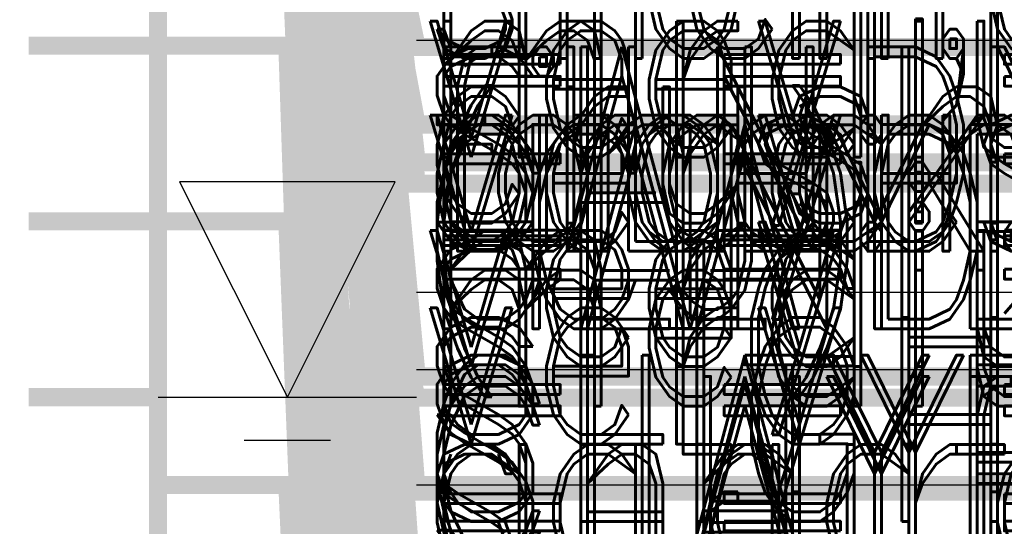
# Model space of a CAD drawing. Extents: x -2 to 113, y -136 to 16.
# Tile 213 of 256: x 12.23 to 17.83, y -39.37 to -36.49. Entities that reach past the tile are written whole.
import ezdxf
from ezdxf.enums import TextEntityAlignment as Align

# ---------------------------------------------------------------- set-up
doc = ezdxf.new("R2010")
doc.units = 0
doc.header["$MEASUREMENT"] = 0
doc.linetypes.add('SOLID', pattern=[0])
doc.layers.get('0').update_dxf_attribs({"linetype": 'SOLID'})
for name, color, linetype in [('1', 7, 'SOLID'), ('10', 7, 'SOLID'), ('11', 7, 'SOLID'), ('12', 7, 'SOLID'), ('13', 7, 'SOLID'), ('14', 7, 'SOLID'), ('15', 7, 'SOLID'), ('16', 7, 'SOLID'), ('17', 7, 'SOLID'), ('18', 7, 'SOLID'), ('19', 7, 'SOLID'), ('2', 7, 'SOLID'), ('20', 7, 'SOLID'), ('21', 7, 'SOLID'), ('22', 7, 'SOLID'), ('23', 7, 'SOLID'), ('24', 7, 'SOLID'), ('25', 7, 'SOLID'), ('26', 7, 'SOLID'), ('27', 7, 'SOLID'), ('28', 7, 'SOLID'), ('29', 7, 'SOLID'), ('3', 7, 'SOLID'), ('30', 7, 'SOLID'), ('31', 7, 'SOLID'), ('32', 7, 'SOLID'), ('33', 7, 'SOLID'), ('34', 7, 'SOLID'), ('35', 7, 'SOLID'), ('36', 7, 'SOLID'), ('37', 7, 'SOLID'), ('38', 7, 'SOLID'), ('39', 7, 'SOLID'), ('4', 7, 'SOLID'), ('40', 7, 'SOLID'), ('41', 7, 'SOLID'), ('42', 7, 'SOLID'), ('43', 7, 'SOLID'), ('44', 7, 'SOLID'), ('45', 7, 'SOLID'), ('46', 7, 'SOLID'), ('47', 7, 'SOLID'), ('48', 7, 'SOLID'), ('49', 7, 'SOLID'), ('5', 7, 'SOLID'), ('50', 7, 'SOLID'), ('51', 7, 'SOLID'), ('52', 7, 'SOLID'), ('53', 7, 'SOLID'), ('54', 7, 'SOLID'), ('55', 7, 'SOLID'), ('56', 7, 'SOLID'), ('57', 7, 'SOLID'), ('58', 7, 'SOLID'), ('59', 7, 'SOLID'), ('6', 7, 'SOLID'), ('60', 7, 'SOLID'), ('61', 7, 'SOLID'), ('62', 7, 'SOLID'), ('63', 7, 'SOLID'), ('64', 7, 'SOLID'), ('65', 7, 'SOLID'), ('66', 7, 'SOLID'), ('67', 7, 'SOLID'), ('68', 7, 'SOLID'), ('7', 7, 'SOLID'), ('8', 7, 'SOLID'), ('9', 7, 'SOLID')]:
    doc.layers.add(name, color=color, linetype=linetype)
doc.styles.add('ROMAND', font='romand', dxfattribs={"height": 1})

# ---------------------------------------------------------------- blocks, each defined once
blk = doc.blocks.new('DGRFC_WTLEV1')
at = {"color": 7, "linetype": 'SOLID'}
for points in [[(0, 0), (0.05, 0.1), (-0.05, 0.1), (0, 0)], [(-0.06, 0), (0.06, 0)], [(-0.02, -0.02), (0.02, -0.02)]]:
    blk.add_lwpolyline(points, dxfattribs=at)

msp = doc.modelspace()

# ---------------------------------------------------------------- linework, layer by layer
at = {"color": 7, "linetype": 'SOLID', "const_width": 0.1029}
for points in [[(13.0178, -13.1385), (13.0178, -125.6385)], [(13.0178, -36.6385), (12.2825, -36.6385)], [(13.0178, -37.6385), (12.2825, -37.6385)], [(13.0178, -38.6385), (12.2825, -38.6385)]]:
    msp.add_lwpolyline(points, dxfattribs=at)
at = {"layer": '1', "color": 7, "linetype": 'SOLID', "const_width": 0.1029}
for points in [[(13.0178, -13.1385), (13.0178, -125.6385)], [(13.0178, -30.6385), (13.7531, -30.6385), (14.4884, -38.5209), (48.3119, -38.5209), (49.0472, -30.6385), (49.7825, -30.6385)], [(13.0178, -33.1385), (13.7531, -33.1385), (14.4884, -46.5558), (48.3119, -46.5558), (49.0472, -33.1385), (49.7825, -33.1385)], [(13.0178, -36.6385), (12.2825, -36.6385)], [(13.0178, -37.6385), (12.2825, -37.6385)], [(13.0178, -38.6385), (12.2825, -38.6385)]]:
    msp.add_lwpolyline(points, dxfattribs=at)
at = {"layer": '10', "color": 7, "linetype": 'SOLID', "const_width": 0.1029}
for points in [[(13.0178, -13.1385), (13.0178, -125.6385)], [(13.0178, -33.1385), (13.7531, -33.1385), (14.4884, -37.3021), (48.3119, -37.3021), (49.0472, -33.1385), (49.7825, -33.1385)], [(13.0178, -36.6385), (12.2825, -36.6385)], [(13.0178, -37.6385), (12.2825, -37.6385)], [(13.0178, -38.6385), (12.2825, -38.6385)]]:
    msp.add_lwpolyline(points, dxfattribs=at)
at = {"layer": '11', "color": 7, "linetype": 'SOLID', "const_width": 0.1029}
for points in [[(13.0178, -13.1385), (13.0178, -125.6385)], [(13.0178, -36.6385), (12.2825, -36.6385)], [(13.0178, -37.6385), (12.2825, -37.6385)], [(13.0178, -38.6385), (12.2825, -38.6385)]]:
    msp.add_lwpolyline(points, dxfattribs=at)
at = {"layer": '12', "color": 7, "linetype": 'SOLID', "const_width": 0.1029}
for points in [[(13.0178, -13.1385), (13.0178, -125.6385)], [(13.0178, -31.6385), (13.7531, -31.6385), (14.4884, -42.1495), (48.3119, -42.1495), (49.0472, -31.6385), (49.7825, -31.6385)], [(13.0178, -36.6385), (12.2825, -36.6385)], [(13.0178, -37.6385), (12.2825, -37.6385)], [(13.0178, -38.6385), (12.2825, -38.6385)]]:
    msp.add_lwpolyline(points, dxfattribs=at)
at = {"layer": '13', "color": 7, "linetype": 'SOLID', "const_width": 0.1029}
for points in [[(13.0178, -13.1385), (13.0178, -125.6385)], [(13.0178, -36.6385), (12.2825, -36.6385)], [(13.0178, -37.6385), (12.2825, -37.6385)], [(13.0178, -38.6385), (12.2825, -38.6385)]]:
    msp.add_lwpolyline(points, dxfattribs=at)
at = {"layer": '14', "color": 7, "linetype": 'SOLID', "const_width": 0.1029}
for points in [[(13.0178, -13.1385), (13.0178, -125.6385)], [(13.0178, -29.6385), (13.7531, -29.6385), (14.4884, -39.1771), (48.3119, -39.1771), (49.0472, -29.6385), (49.7825, -29.6385)], [(13.0178, -36.6385), (12.2825, -36.6385)], [(13.0178, -37.6385), (12.2825, -37.6385)], [(13.0178, -38.6385), (12.2825, -38.6385)]]:
    msp.add_lwpolyline(points, dxfattribs=at)
at = {"layer": '15', "color": 7, "linetype": 'SOLID', "const_width": 0.1029}
for points in [[(13.0178, -13.1385), (13.0178, -125.6385)], [(13.0178, -36.6385), (12.2825, -36.6385)], [(13.0178, -37.6385), (12.2825, -37.6385)], [(13.0178, -38.6385), (12.2825, -38.6385)]]:
    msp.add_lwpolyline(points, dxfattribs=at)
at = {"layer": '16', "color": 7, "linetype": 'SOLID', "const_width": 0.1029}
for points in [[(13.0178, -13.1385), (13.0178, -125.6385)], [(13.0178, -29.6385), (13.7531, -29.6385), (14.4884, -40.0595), (48.3119, -40.0595), (49.0472, -29.6385), (49.7825, -29.6385)], [(13.0178, -36.6385), (12.2825, -36.6385)], [(13.0178, -37.6385), (12.2825, -37.6385)], [(13.0178, -37.6385), (13.7531, -37.6385), (14.4884, -56.3444), (48.3119, -56.3444), (49.0472, -37.6385), (49.7825, -37.6385)], [(13.0178, -38.6385), (12.2825, -38.6385)]]:
    msp.add_lwpolyline(points, dxfattribs=at)
at = {"layer": '17', "color": 7, "linetype": 'SOLID', "const_width": 0.1029}
for points in [[(13.0178, -13.1385), (13.0178, -125.6385)], [(13.0178, -36.6385), (12.2825, -36.6385)], [(13.0178, -37.6385), (12.2825, -37.6385)], [(13.0178, -38.6385), (12.2825, -38.6385)]]:
    msp.add_lwpolyline(points, dxfattribs=at)
at = {"layer": '18', "color": 7, "linetype": 'SOLID', "const_width": 0.1029}
for points in [[(13.0178, -13.1385), (13.0178, -125.6385)], [(13.0178, -30.6385), (13.7531, -30.6385), (14.4884, -39.1771), (48.3119, -39.1771), (49.0472, -30.6385), (49.7825, -30.6385)], [(13.0178, -33.1385), (13.7531, -33.1385), (14.4884, -47.212), (48.3119, -47.212), (49.0472, -33.1385), (49.7825, -33.1385)], [(13.0178, -36.6385), (12.2825, -36.6385)], [(13.0178, -37.6385), (12.2825, -37.6385)], [(13.0178, -38.6385), (12.2825, -38.6385)]]:
    msp.add_lwpolyline(points, dxfattribs=at)
at = {"layer": '19', "color": 7, "linetype": 'SOLID', "const_width": 0.1029}
for points in [[(13.0178, -13.1385), (13.0178, -125.6385)], [(13.0178, -36.6385), (12.2825, -36.6385)], [(13.0178, -37.6385), (12.2825, -37.6385)], [(13.0178, -38.6385), (12.2825, -38.6385)]]:
    msp.add_lwpolyline(points, dxfattribs=at)
at = {"layer": '2', "color": 7, "linetype": 'SOLID', "const_width": 0.1029}
for points in [[(13.0178, -13.1385), (13.0178, -125.6385)], [(13.0178, -31.6385), (13.7531, -31.6385), (14.4884, -41.0521), (48.3119, -41.0521), (49.0472, -31.6385), (49.7825, -31.6385)], [(13.0178, -33.6385), (13.7531, -33.6385), (14.4884, -47.212), (48.3119, -47.212), (49.0472, -33.6385), (49.7825, -33.6385)], [(13.0178, -36.6385), (12.2825, -36.6385)], [(13.0178, -37.6385), (12.2825, -37.6385)], [(13.0178, -38.6385), (12.2825, -38.6385)], [(13.0178, -39.1385), (13.7531, -39.1385), (14.4884, -55.247), (48.3119, -55.247), (49.0472, -39.1385), (49.7825, -39.1385)]]:
    msp.add_lwpolyline(points, dxfattribs=at)
at = {"layer": '20', "color": 7, "linetype": 'SOLID', "const_width": 0.1029}
for points in [[(13.0178, -13.1385), (13.0178, -125.6385)], [(13.0178, -36.6385), (12.2825, -36.6385)], [(13.0178, -37.6385), (12.2825, -37.6385)], [(13.0178, -38.6385), (12.2825, -38.6385)]]:
    msp.add_lwpolyline(points, dxfattribs=at)
at = {"layer": '21', "color": 7, "linetype": 'SOLID', "const_width": 0.1029}
for points in [[(13.0178, -13.1385), (13.0178, -125.6385)], [(13.0178, -36.6385), (12.2825, -36.6385)], [(13.0178, -37.6385), (12.2825, -37.6385)], [(13.0178, -38.6385), (12.2825, -38.6385)]]:
    msp.add_lwpolyline(points, dxfattribs=at)
at = {"layer": '22', "color": 7, "linetype": 'SOLID', "const_width": 0.1029}
for points in [[(13.0178, -13.1385), (13.0178, -125.6385)], [(13.0178, -36.6385), (12.2825, -36.6385)], [(13.0178, -37.6385), (12.2825, -37.6385)], [(13.0178, -38.6385), (12.2825, -38.6385)]]:
    msp.add_lwpolyline(points, dxfattribs=at)
at = {"layer": '23', "color": 7, "linetype": 'SOLID', "const_width": 0.1029}
for points in [[(13.0178, -13.1385), (13.0178, -125.6385)], [(13.0178, -36.6385), (12.2825, -36.6385)], [(13.0178, -37.6385), (12.2825, -37.6385)], [(13.0178, -38.6385), (12.2825, -38.6385)]]:
    msp.add_lwpolyline(points, dxfattribs=at)
at = {"layer": '24', "color": 7, "linetype": 'SOLID', "const_width": 0.1029}
for points in [[(13.0178, -13.1385), (13.0178, -125.6385)], [(13.0178, -36.6385), (12.2825, -36.6385)], [(13.0178, -37.6385), (12.2825, -37.6385)], [(13.0178, -38.6385), (12.2825, -38.6385)]]:
    msp.add_lwpolyline(points, dxfattribs=at)
at = {"layer": '25', "color": 7, "linetype": 'SOLID', "const_width": 0.1029}
for points in [[(13.0178, -13.1385), (13.0178, -125.6385)], [(13.0178, -36.6385), (12.2825, -36.6385)], [(13.0178, -37.6385), (12.2825, -37.6385)], [(13.0178, -38.6385), (12.2825, -38.6385)]]:
    msp.add_lwpolyline(points, dxfattribs=at)
at = {"layer": '26', "color": 7, "linetype": 'SOLID', "const_width": 0.1029}
for points in [[(13.0178, -13.1385), (13.0178, -125.6385)], [(13.0178, -33.1385), (13.7531, -33.1385), (14.4884, -41.7084), (48.3119, -41.7084), (49.0472, -33.1385), (49.7825, -33.1385)], [(13.0178, -36.6385), (12.2825, -36.6385)], [(13.0178, -37.6385), (12.2825, -37.6385)], [(13.0178, -38.6385), (12.2825, -38.6385)]]:
    msp.add_lwpolyline(points, dxfattribs=at)
at = {"layer": '27', "color": 7, "linetype": 'SOLID', "const_width": 0.1029}
for points in [[(13.0178, -13.1385), (13.0178, -125.6385)], [(13.0178, -36.6385), (12.2825, -36.6385)], [(13.0178, -37.6385), (12.2825, -37.6385)], [(13.0178, -38.6385), (12.2825, -38.6385)]]:
    msp.add_lwpolyline(points, dxfattribs=at)
at = {"layer": '28', "color": 7, "linetype": 'SOLID', "const_width": 0.1029}
for points in [[(13.0178, -13.1385), (13.0178, -125.6385)], [(13.0178, -36.6385), (12.2825, -36.6385)], [(13.0178, -37.6385), (12.2825, -37.6385)], [(13.0178, -38.6385), (12.2825, -38.6385)]]:
    msp.add_lwpolyline(points, dxfattribs=at)
at = {"layer": '29', "color": 7, "linetype": 'SOLID', "const_width": 0.1029}
for points in [[(13.0178, -13.1385), (13.0178, -125.6385)], [(13.0178, -33.1385), (13.7531, -33.1385), (14.4884, -41.8297), (48.3119, -41.8297), (49.0472, -33.1385), (49.7825, -33.1385)], [(13.0178, -35.6385), (13.7531, -35.6385), (14.4884, -49.8646), (48.3119, -49.8646), (49.0472, -35.6385), (49.7825, -35.6385)], [(13.0178, -36.6385), (12.2825, -36.6385)], [(13.0178, -37.6385), (12.2825, -37.6385)], [(13.0178, -38.6385), (12.2825, -38.6385)]]:
    msp.add_lwpolyline(points, dxfattribs=at)
at = {"layer": '3', "color": 7, "linetype": 'SOLID', "const_width": 0.1029}
for points in [[(13.0178, -13.1385), (13.0178, -125.6385)], [(13.0178, -36.6385), (12.2825, -36.6385)], [(13.0178, -37.6385), (12.2825, -37.6385)], [(13.0178, -38.6385), (12.2825, -38.6385)]]:
    msp.add_lwpolyline(points, dxfattribs=at)
at = {"layer": '30', "color": 7, "linetype": 'SOLID', "const_width": 0.1029}
for points in [[(13.0178, -13.1385), (13.0178, -125.6385)], [(13.0178, -30.6385), (13.7531, -30.6385), (14.4884, -41.0521), (48.3119, -41.0521), (49.0472, -30.6385), (49.7825, -30.6385)], [(13.0178, -33.1385), (13.7531, -33.1385), (14.4884, -47.212), (48.3119, -47.212), (49.0472, -33.1385), (49.7825, -33.1385)], [(13.0178, -35.6385), (13.7531, -35.6385), (14.4884, -53.372), (48.3119, -53.372), (49.0472, -35.6385), (49.7825, -35.6385)], [(13.0178, -36.6385), (12.2825, -36.6385)], [(13.0178, -37.6385), (12.2825, -37.6385)], [(13.0178, -38.6385), (12.2825, -38.6385)]]:
    msp.add_lwpolyline(points, dxfattribs=at)
at = {"layer": '31', "color": 7, "linetype": 'SOLID', "const_width": 0.1029}
for points in [[(13.0178, -13.1385), (13.0178, -125.6385)], [(13.0178, -36.6385), (12.2825, -36.6385)], [(13.0178, -37.6385), (12.2825, -37.6385)], [(13.0178, -38.6385), (12.2825, -38.6385)]]:
    msp.add_lwpolyline(points, dxfattribs=at)
at = {"layer": '32', "color": 7, "linetype": 'SOLID', "const_width": 0.1029}
for points in [[(13.0178, -13.1385), (13.0178, -125.6385)], [(13.0178, -36.6385), (12.2825, -36.6385)], [(13.0178, -37.6385), (12.2825, -37.6385)], [(13.0178, -38.6385), (12.2825, -38.6385)]]:
    msp.add_lwpolyline(points, dxfattribs=at)
at = {"layer": '33', "color": 7, "linetype": 'SOLID', "const_width": 0.1029}
for points in [[(13.0178, -13.1385), (13.0178, -125.6385)], [(13.0178, -36.6385), (12.2825, -36.6385)], [(13.0178, -37.6385), (12.2825, -37.6385)], [(13.0178, -38.6385), (12.2825, -38.6385)]]:
    msp.add_lwpolyline(points, dxfattribs=at)
at = {"layer": '34', "color": 7, "linetype": 'SOLID', "const_width": 0.1029}
for points in [[(13.0178, -13.1385), (13.0178, -125.6385)], [(13.0178, -36.6385), (12.2825, -36.6385)], [(13.0178, -37.6385), (12.2825, -37.6385)], [(13.0178, -38.6385), (12.2825, -38.6385)]]:
    msp.add_lwpolyline(points, dxfattribs=at)
at = {"layer": '35', "color": 7, "linetype": 'SOLID', "const_width": 0.1029}
for points in [[(13.0178, -13.1385), (13.0178, -125.6385)], [(13.0178, -36.6385), (12.2825, -36.6385)], [(13.0178, -37.6385), (12.2825, -37.6385)], [(13.0178, -38.6385), (12.2825, -38.6385)]]:
    msp.add_lwpolyline(points, dxfattribs=at)
at = {"layer": '36', "color": 7, "linetype": 'SOLID', "const_width": 0.1029}
for points in [[(13.0178, -13.1385), (13.0178, -125.6385)], [(13.0178, -36.6385), (12.2825, -36.6385)], [(13.0178, -37.6385), (12.2825, -37.6385)], [(13.0178, -38.6385), (12.2825, -38.6385)]]:
    msp.add_lwpolyline(points, dxfattribs=at)
at = {"layer": '37', "color": 7, "linetype": 'SOLID', "const_width": 0.1029}
for points in [[(13.0178, -13.1385), (13.0178, -125.6385)], [(13.0178, -36.6385), (12.2825, -36.6385)], [(13.0178, -37.6385), (12.2825, -37.6385)], [(13.0178, -38.6385), (12.2825, -38.6385)]]:
    msp.add_lwpolyline(points, dxfattribs=at)
at = {"layer": '38', "color": 7, "linetype": 'SOLID', "const_width": 0.1029}
for points in [[(13.0178, -13.1385), (13.0178, -125.6385)], [(13.0178, -36.6385), (12.2825, -36.6385)], [(13.0178, -37.6385), (12.2825, -37.6385)], [(13.0178, -38.6385), (12.2825, -38.6385)]]:
    msp.add_lwpolyline(points, dxfattribs=at)
at = {"layer": '39', "color": 7, "linetype": 'SOLID', "const_width": 0.1029}
for points in [[(13.0178, -13.1385), (13.0178, -125.6385)], [(13.0178, -35.6385), (13.7531, -35.6385), (14.4884, -42.3646), (48.3119, -42.3646), (49.0472, -35.6385), (49.7825, -35.6385)], [(13.0178, -36.6385), (12.2825, -36.6385)], [(13.0178, -37.6385), (12.2825, -37.6385)], [(13.0178, -38.6385), (12.2825, -38.6385)]]:
    msp.add_lwpolyline(points, dxfattribs=at)
at = {"layer": '4', "color": 7, "linetype": 'SOLID', "const_width": 0.1029}
for points in [[(13.0178, -13.1385), (13.0178, -125.6385)], [(13.0178, -33.6385), (13.7531, -33.6385), (14.4884, -41.7084), (48.3119, -41.7084), (49.0472, -33.6385), (49.7825, -33.6385)], [(13.0178, -35.6385), (13.7531, -35.6385), (14.4884, -47.8683), (48.3119, -47.8683), (49.0472, -35.6385), (49.7825, -35.6385)], [(13.0178, -36.6385), (12.2825, -36.6385)], [(13.0178, -37.6385), (12.2825, -37.6385)], [(13.0178, -38.6385), (12.2825, -38.6385)], [(13.0178, -39.1385), (13.7531, -39.1385), (14.4884, -54.0282), (48.3119, -54.0282), (49.0472, -39.1385), (49.7825, -39.1385)]]:
    msp.add_lwpolyline(points, dxfattribs=at)
at = {"layer": '40', "color": 7, "linetype": 'SOLID', "const_width": 0.1029}
for points in [[(13.0178, -13.1385), (13.0178, -125.6385)], [(13.0178, -36.6385), (12.2825, -36.6385)], [(13.0178, -37.6385), (12.2825, -37.6385)], [(13.0178, -38.6385), (12.2825, -38.6385)]]:
    msp.add_lwpolyline(points, dxfattribs=at)
at = {"layer": '41', "color": 7, "linetype": 'SOLID', "const_width": 0.1029}
for points in [[(13.0178, -13.1385), (13.0178, -125.6385)], [(13.0178, -30.6385), (13.7531, -30.6385), (14.4884, -37.3021), (48.3119, -37.3021), (49.0472, -30.6385), (49.7825, -30.6385)], [(13.0178, -36.6385), (12.2825, -36.6385)], [(13.0178, -37.6385), (12.2825, -37.6385)], [(13.0178, -38.6385), (12.2825, -38.6385)]]:
    msp.add_lwpolyline(points, dxfattribs=at)
at = {"layer": '42', "color": 7, "linetype": 'SOLID', "const_width": 0.1029}
for points in [[(13.0178, -13.1385), (13.0178, -125.6385)], [(13.0178, -36.6385), (12.2825, -36.6385)], [(13.0178, -37.6385), (12.2825, -37.6385)], [(13.0178, -38.6385), (12.2825, -38.6385)]]:
    msp.add_lwpolyline(points, dxfattribs=at)
at = {"layer": '43', "color": 7, "linetype": 'SOLID', "const_width": 0.1029}
for points in [[(13.0178, -13.1385), (13.0178, -125.6385)], [(13.0178, -36.6385), (12.2825, -36.6385)], [(13.0178, -37.6385), (12.2825, -37.6385)], [(13.0178, -38.6385), (12.2825, -38.6385)]]:
    msp.add_lwpolyline(points, dxfattribs=at)
at = {"layer": '44', "color": 7, "linetype": 'SOLID', "const_width": 0.1029}
for points in [[(13.0178, -13.1385), (13.0178, -125.6385)], [(13.0178, -36.6385), (12.2825, -36.6385)], [(13.0178, -37.6385), (12.2825, -37.6385)], [(13.0178, -38.6385), (12.2825, -38.6385)]]:
    msp.add_lwpolyline(points, dxfattribs=at)
at = {"layer": '45', "color": 7, "linetype": 'SOLID', "const_width": 0.1029}
for points in [[(13.0178, -13.1385), (13.0178, -125.6385)], [(13.0178, -32.1385), (13.7531, -32.1385), (14.4884, -39.1771), (48.3119, -39.1771), (49.0472, -32.1385), (49.7825, -32.1385)], [(13.0178, -36.6385), (12.2825, -36.6385)], [(13.0178, -37.6385), (12.2825, -37.6385)], [(13.0178, -38.6385), (12.2825, -38.6385)]]:
    msp.add_lwpolyline(points, dxfattribs=at)
at = {"layer": '46', "color": 7, "linetype": 'SOLID', "const_width": 0.1029}
for points in [[(13.0178, -13.1385), (13.0178, -125.6385)], [(13.0178, -35.6385), (13.7531, -35.6385), (14.4884, -41.7084), (48.3119, -41.7084), (49.0472, -35.6385), (49.7825, -35.6385)], [(13.0178, -36.6385), (12.2825, -36.6385)], [(13.0178, -37.6385), (12.2825, -37.6385)], [(13.0178, -38.6385), (12.2825, -38.6385)]]:
    msp.add_lwpolyline(points, dxfattribs=at)
at = {"layer": '47', "color": 7, "linetype": 'SOLID', "const_width": 0.1029}
for points in [[(13.0178, -13.1385), (13.0178, -125.6385)], [(13.0178, -30.6385), (13.7531, -30.6385), (14.4884, -38.5209), (48.3119, -38.5209), (49.0472, -30.6385), (49.7825, -30.6385)], [(13.0178, -33.1385), (13.7531, -33.1385), (14.4884, -46.5558), (48.3119, -46.5558), (49.0472, -33.1385), (49.7825, -33.1385)], [(13.0178, -35.6385), (13.7531, -35.6385), (14.4884, -52.7157), (48.3119, -52.7157), (49.0472, -35.6385), (49.7825, -35.6385)], [(13.0178, -36.6385), (12.2825, -36.6385)], [(13.0178, -37.6385), (12.2825, -37.6385)], [(13.0178, -38.6385), (12.2825, -38.6385)]]:
    msp.add_lwpolyline(points, dxfattribs=at)
at = {"layer": '48', "color": 7, "linetype": 'SOLID', "const_width": 0.1029}
for points in [[(13.0178, -13.1385), (13.0178, -125.6385)], [(13.0178, -30.6385), (13.7531, -30.6385), (14.4884, -37.4234), (48.3119, -37.4234), (49.0472, -30.6385), (49.7825, -30.6385)], [(13.0178, -35.6385), (13.7531, -35.6385), (14.4884, -49.8646), (48.3119, -49.8646), (49.0472, -35.6385), (49.7825, -35.6385)], [(13.0178, -36.6385), (12.2825, -36.6385)], [(13.0178, -37.6385), (12.2825, -37.6385)], [(13.0178, -38.6385), (12.2825, -38.6385)]]:
    msp.add_lwpolyline(points, dxfattribs=at)
at = {"layer": '49', "color": 7, "linetype": 'SOLID', "const_width": 0.1029}
for points in [[(13.0178, -13.1385), (13.0178, -125.6385)], [(13.0178, -33.1385), (13.7531, -33.1385), (14.4884, -42.1495), (48.3119, -42.1495), (49.0472, -33.1385), (49.7825, -33.1385)], [(13.0178, -36.6385), (12.2825, -36.6385)], [(13.0178, -37.6385), (12.2825, -37.6385)], [(13.0178, -38.6385), (12.2825, -38.6385)]]:
    msp.add_lwpolyline(points, dxfattribs=at)
at = {"layer": '5', "color": 7, "linetype": 'SOLID', "const_width": 0.1029}
for points in [[(13.0178, -13.1385), (13.0178, -125.6385)], [(13.0178, -36.6385), (12.2825, -36.6385)], [(13.0178, -37.6385), (12.2825, -37.6385)], [(13.0178, -38.6385), (12.2825, -38.6385)]]:
    msp.add_lwpolyline(points, dxfattribs=at)
at = {"layer": '50', "color": 7, "linetype": 'SOLID', "const_width": 0.1029}
for points in [[(13.0178, -13.1385), (13.0178, -125.6385)], [(13.0178, -31.6385), (13.7531, -31.6385), (14.4884, -41.7084), (48.3119, -41.7084), (49.0472, -31.6385), (49.7825, -31.6385)], [(13.0178, -36.6385), (12.2825, -36.6385)], [(13.0178, -37.6385), (12.2825, -37.6385)], [(13.0178, -38.6385), (12.2825, -38.6385)], [(13.0178, -39.1385), (13.7531, -39.1385), (14.4884, -52.2745), (48.3119, -52.2745), (49.0472, -39.1385), (49.7825, -39.1385)]]:
    msp.add_lwpolyline(points, dxfattribs=at)
at = {"layer": '51', "color": 7, "linetype": 'SOLID', "const_width": 0.1029}
for points in [[(13.0178, -13.1385), (13.0178, -125.6385)], [(13.0178, -36.6385), (12.2825, -36.6385)], [(13.0178, -37.6385), (12.2825, -37.6385)], [(13.0178, -38.6385), (12.2825, -38.6385)]]:
    msp.add_lwpolyline(points, dxfattribs=at)
at = {"layer": '52', "color": 7, "linetype": 'SOLID', "const_width": 0.1029}
for points in [[(13.0178, -13.1385), (13.0178, -125.6385)], [(13.0178, -33.1385), (13.7531, -33.1385), (14.4884, -37.087), (48.3119, -37.087), (49.0472, -33.1385), (49.7825, -33.1385)], [(13.0178, -36.6385), (12.2825, -36.6385)], [(13.0178, -37.6385), (12.2825, -37.6385)], [(13.0178, -38.6385), (12.2825, -38.6385)]]:
    msp.add_lwpolyline(points, dxfattribs=at)
at = {"layer": '53', "color": 7, "linetype": 'SOLID', "const_width": 0.1029}
for points in [[(13.0178, -13.1385), (13.0178, -125.6385)], [(13.0178, -36.6385), (12.2825, -36.6385)], [(13.0178, -37.6385), (12.2825, -37.6385)], [(13.0178, -38.6385), (12.2825, -38.6385)]]:
    msp.add_lwpolyline(points, dxfattribs=at)
at = {"layer": '54', "color": 7, "linetype": 'SOLID', "const_width": 0.1029}
for points in [[(13.0178, -13.1385), (13.0178, -125.6385)], [(13.0178, -36.6385), (12.2825, -36.6385)], [(13.0178, -37.6385), (12.2825, -37.6385)], [(13.0178, -38.6385), (12.2825, -38.6385)]]:
    msp.add_lwpolyline(points, dxfattribs=at)
at = {"layer": '55', "color": 7, "linetype": 'SOLID', "const_width": 0.1029}
for points in [[(13.0178, -13.1385), (13.0178, -125.6385)], [(13.0178, -36.6385), (12.2825, -36.6385)], [(13.0178, -37.6385), (12.2825, -37.6385)], [(13.0178, -38.6385), (12.2825, -38.6385)]]:
    msp.add_lwpolyline(points, dxfattribs=at)
at = {"layer": '56', "color": 7, "linetype": 'SOLID', "const_width": 0.1029}
for points in [[(13.0178, -13.1385), (13.0178, -125.6385)], [(13.0178, -30.6385), (13.7531, -30.6385), (14.4884, -42.1495), (48.3119, -42.1495), (49.0472, -30.6385), (49.7825, -30.6385)], [(13.0178, -35.6385), (13.7531, -35.6385), (14.4884, -52.7157), (48.3119, -52.7157), (49.0472, -35.6385), (49.7825, -35.6385)], [(13.0178, -36.6385), (12.2825, -36.6385)], [(13.0178, -36.6385), (13.7531, -36.6385), (14.4884, -58.8756), (48.3119, -58.8756), (49.0472, -36.6385), (49.7825, -36.6385)], [(13.0178, -37.6385), (12.2825, -37.6385)], [(13.0178, -38.6385), (12.2825, -38.6385)]]:
    msp.add_lwpolyline(points, dxfattribs=at)
at = {"layer": '57', "color": 7, "linetype": 'SOLID', "const_width": 0.1029}
for points in [[(13.0178, -13.1385), (13.0178, -125.6385)], [(13.0178, -35.6385), (13.7531, -35.6385), (14.4884, -38.6422), (48.3119, -38.6422), (49.0472, -35.6385), (49.7825, -35.6385)], [(13.0178, -36.6385), (12.2825, -36.6385)], [(13.0178, -37.6385), (12.2825, -37.6385)], [(13.0178, -38.6385), (12.2825, -38.6385)]]:
    msp.add_lwpolyline(points, dxfattribs=at)
at = {"layer": '58', "color": 7, "linetype": 'SOLID', "const_width": 0.1029}
for points in [[(13.0178, -13.1385), (13.0178, -125.6385)], [(13.0178, -36.6385), (12.2825, -36.6385)], [(13.0178, -37.6385), (12.2825, -37.6385)], [(13.0178, -38.6385), (12.2825, -38.6385)]]:
    msp.add_lwpolyline(points, dxfattribs=at)
at = {"layer": '59', "color": 7, "linetype": 'SOLID', "const_width": 0.1029}
for points in [[(13.0178, -13.1385), (13.0178, -125.6385)], [(13.0178, -33.1385), (13.7531, -33.1385), (14.4884, -39.8334), (48.3119, -39.8334), (49.0472, -33.1385), (49.7825, -33.1385)], [(13.0178, -36.6385), (12.2825, -36.6385)], [(13.0178, -37.6385), (12.2825, -37.6385)], [(13.0178, -38.6385), (12.2825, -38.6385)]]:
    msp.add_lwpolyline(points, dxfattribs=at)
at = {"layer": '6', "color": 7, "linetype": 'SOLID', "const_width": 0.1029}
for points in [[(13.0178, -13.1385), (13.0178, -125.6385)], [(13.0178, -33.1385), (13.7531, -33.1385), (14.4884, -36.6459), (48.3119, -36.6459), (49.0472, -33.1385), (49.7825, -33.1385)], [(13.0178, -36.6385), (12.2825, -36.6385)], [(13.0178, -37.6385), (12.2825, -37.6385)], [(13.0178, -38.6385), (12.2825, -38.6385)]]:
    msp.add_lwpolyline(points, dxfattribs=at)
at = {"layer": '60', "color": 7, "linetype": 'SOLID', "const_width": 0.1029}
for points in [[(13.0178, -13.1385), (13.0178, -125.6385)], [(13.0178, -36.6385), (12.2825, -36.6385)], [(13.0178, -37.6385), (12.2825, -37.6385)], [(13.0178, -38.6385), (12.2825, -38.6385)]]:
    msp.add_lwpolyline(points, dxfattribs=at)
at = {"layer": '61', "color": 7, "linetype": 'SOLID', "const_width": 0.1029}
for points in [[(13.0178, -13.1385), (13.0178, -125.6385)], [(13.0178, -30.6385), (13.7531, -30.6385), (14.4884, -39.1771), (48.3119, -39.1771), (49.0472, -30.6385), (49.7825, -30.6385)], [(13.0178, -33.1385), (13.7531, -33.1385), (14.4884, -45.337), (48.3119, -45.337), (49.0472, -33.1385), (49.7825, -33.1385)], [(13.0178, -35.6385), (13.7531, -35.6385), (14.4884, -53.372), (48.3119, -53.372), (49.0472, -35.6385), (49.7825, -35.6385)], [(13.0178, -36.6385), (12.2825, -36.6385)], [(13.0178, -37.6385), (12.2825, -37.6385)], [(13.0178, -38.6385), (12.2825, -38.6385)]]:
    msp.add_lwpolyline(points, dxfattribs=at)
at = {"layer": '62', "color": 7, "linetype": 'SOLID', "const_width": 0.1029}
for points in [[(13.0178, -13.1385), (13.0178, -125.6385)], [(13.0178, -36.6385), (12.2825, -36.6385)], [(13.0178, -37.6385), (12.2825, -37.6385)], [(13.0178, -38.6385), (12.2825, -38.6385)]]:
    msp.add_lwpolyline(points, dxfattribs=at)
at = {"layer": '63', "color": 7, "linetype": 'SOLID', "const_width": 0.1029}
for points in [[(13.0178, -13.1385), (13.0178, -125.6385)], [(13.0178, -36.6385), (12.2825, -36.6385)], [(13.0178, -37.6385), (12.2825, -37.6385)], [(13.0178, -38.6385), (12.2825, -38.6385)]]:
    msp.add_lwpolyline(points, dxfattribs=at)
at = {"layer": '64', "color": 7, "linetype": 'SOLID', "const_width": 0.1029}
for points in [[(13.0178, -13.1385), (13.0178, -125.6385)], [(13.0178, -36.6385), (12.2825, -36.6385)], [(13.0178, -37.6385), (12.2825, -37.6385)], [(13.0178, -38.6385), (12.2825, -38.6385)]]:
    msp.add_lwpolyline(points, dxfattribs=at)
at = {"layer": '65', "color": 7, "linetype": 'SOLID', "const_width": 0.1029}
for points in [[(13.0178, -13.1385), (13.0178, -125.6385)], [(13.0178, -36.6385), (12.2825, -36.6385)], [(13.0178, -37.6385), (12.2825, -37.6385)], [(13.0178, -38.6385), (12.2825, -38.6385)], [(13.0178, -39.1385), (49.7825, -39.1385)]]:
    msp.add_lwpolyline(points, dxfattribs=at)
at = {"layer": '66', "color": 7, "linetype": 'SOLID', "const_width": 0.1029}
for points in [[(13.0178, -13.1385), (13.0178, -125.6385)], [(13.0178, -36.6385), (12.2825, -36.6385)], [(13.0178, -37.6385), (12.2825, -37.6385)], [(13.0178, -38.6385), (12.2825, -38.6385)]]:
    msp.add_lwpolyline(points, dxfattribs=at)
at = {"layer": '67', "color": 7, "linetype": 'SOLID', "const_width": 0.1029}
for points in [[(13.0178, -13.1385), (13.0178, -125.6385)], [(13.0178, -36.6385), (12.2825, -36.6385)], [(13.0178, -37.6385), (12.2825, -37.6385)], [(13.0178, -38.6385), (12.2825, -38.6385)], [(13.0178, -39.1385), (13.7531, -39.1385), (14.4884, -46.7709), (48.3119, -46.7709), (49.0472, -39.1385), (49.7825, -39.1385)]]:
    msp.add_lwpolyline(points, dxfattribs=at)
at = {"layer": '68', "color": 7, "linetype": 'SOLID', "const_width": 0.1029}
for points in [[(13.0178, -13.1385), (13.0178, -125.6385)], [(13.0178, -36.6385), (12.2825, -36.6385)], [(13.0178, -37.6385), (12.2825, -37.6385)], [(13.0178, -38.6385), (12.2825, -38.6385)]]:
    msp.add_lwpolyline(points, dxfattribs=at)
at = {"layer": '7', "color": 7, "linetype": 'SOLID', "const_width": 0.1029}
for points in [[(13.0178, -13.1385), (13.0178, -125.6385)], [(13.0178, -36.6385), (12.2825, -36.6385)], [(13.0178, -37.6385), (12.2825, -37.6385)], [(13.0178, -38.6385), (12.2825, -38.6385)]]:
    msp.add_lwpolyline(points, dxfattribs=at)
at = {"layer": '8', "color": 7, "linetype": 'SOLID', "const_width": 0.1029}
for points in [[(13.0178, -13.1385), (13.0178, -125.6385)], [(13.0178, -36.6385), (12.2825, -36.6385)], [(13.0178, -36.6385), (13.7531, -36.6385), (14.4884, -40.2745), (48.3119, -40.2745), (49.0472, -36.6385), (49.7825, -36.6385)], [(13.0178, -37.6385), (12.2825, -37.6385)], [(13.0178, -38.6385), (12.2825, -38.6385)]]:
    msp.add_lwpolyline(points, dxfattribs=at)
at = {"layer": '9', "color": 7, "linetype": 'SOLID', "const_width": 0.1029}
for points in [[(13.0178, -13.1385), (13.0178, -125.6385)], [(13.0178, -36.6385), (12.2825, -36.6385)], [(13.0178, -37.6385), (12.2825, -37.6385)], [(13.0178, -38.6385), (12.2825, -38.6385)]]:
    msp.add_lwpolyline(points, dxfattribs=at)

# ---------------------------------------------------------------- block references
at = {"layer": '67', "xscale": 12.25490196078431, "yscale": 12.25490196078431, "zscale": 14.70588235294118}
msp.add_blockref('DGRFC_WTLEV1', (13.7531, -38.6385), dxfattribs=at)

# ---------------------------------------------------------------- texts
at = {"color": 7, "style": 'ROMAND', "width": 0.78}
for s, p in [('- - - with decaying roots', (14.4884, -36.2047)), ('- - - medium dense, gray, fine', (14.4884, -38.7359))]:
    msp.add_text(s, height=1.1625, dxfattribs=at).set_placement(p, align=Align.TOP_LEFT)
at = {"layer": '1', "color": 7, "style": 'ROMAND', "width": 0.78}
msp.add_text('- - - very loose; no roots', height=1.1625, dxfattribs=at).set_placement((14.4884, -36.6459), align=Align.TOP_LEFT)
at = {"layer": '10', "color": 7, "style": 'ROMAND', "width": 0.78}
msp.add_text('%%uCLAYEY SAND (SC)%%u', height=1.1625, dxfattribs=at).set_placement((14.4884, -38.3995), align=Align.TOP_LEFT)
at = {"layer": '11', "color": 7, "style": 'ROMAND', "width": 0.78}
msp.add_text('- - - firm', height=1.1625, dxfattribs=at).set_placement((14.4884, -38.0797), align=Align.TOP_LEFT)
at = {"layer": '12', "color": 7, "style": 'ROMAND', "width": 0.78}
msp.add_text('%%uHAND AUGER: CLAYEY SAND (SC)%%u', height=1.1625, dxfattribs=at).set_placement((14.4884, -37.087), align=Align.TOP_LEFT)
at = {"layer": '14', "color": 7, "style": 'ROMAND', "width": 0.78}
msp.add_text('very loose, dark brown, fine; with organics', height=1.1625, dxfattribs=at).set_placement((14.4884, -36.6459), align=Align.TOP_LEFT)
at = {"layer": '16', "color": 7, "style": 'ROMAND', "width": 0.78}
msp.add_text('medium dense, dark brown to black, fine', height=1.1625, dxfattribs=at).set_placement((14.4884, -37.5282), align=Align.TOP_LEFT)
at = {"layer": '18', "color": 7, "style": 'ROMAND', "width": 0.78}
msp.add_text('loose, light brown to brown, fine', height=1.1625, dxfattribs=at).set_placement((14.4884, -36.6459), align=Align.TOP_LEFT)
at = {"layer": '19', "color": 7, "style": 'ROMAND', "width": 0.78}
msp.add_text('- - - very stiff', height=1.1625, dxfattribs=at).set_placement((14.4884, -36.0797), align=Align.TOP_LEFT)
at = {"layer": '2', "color": 7, "style": 'ROMAND', "width": 0.78}
for s, p in [('very soft, dark brown to black, fine,', (14.4884, -36.6459)), ('saturated; with organics', (14.4884, -38.5209))]:
    msp.add_text(s, height=1.1625, dxfattribs=at).set_placement(p, align=Align.TOP_LEFT)
at = {"layer": '20', "color": 7, "style": 'ROMAND', "width": 0.78}
msp.add_text('- - - loose', height=1.1625, dxfattribs=at).set_placement((14.4884, -37.9584), align=Align.TOP_LEFT)
at = {"layer": '23', "color": 7, "style": 'ROMAND', "width": 0.78}
msp.add_text('- - - very stiff', height=1.1625, dxfattribs=at).set_placement((14.4884, -37.0797), align=Align.TOP_LEFT)
at = {"layer": '24', "color": 7, "style": 'ROMAND', "width": 0.78}
msp.add_text('organic odor', height=1.1625, dxfattribs=at).set_placement((14.4884, -36.6459), align=Align.TOP_LEFT)
at = {"layer": '26', "color": 7, "style": 'ROMAND', "width": 0.78}
for s, p in [('%%uSANDY SILT (ML)%%u', (14.4884, -36.6459)), ('soft, gray', (14.4884, -39.1771))]:
    msp.add_text(s, height=1.1625, dxfattribs=at).set_placement(p, align=Align.TOP_LEFT)
at = {"layer": '27', "color": 7, "style": 'ROMAND', "width": 0.78}
for s, p in [('very loose, gray and olive green, fine', (14.4884, -36.1109)), ('- - - loose', (14.4884, -39.2984))]:
    msp.add_text(s, height=1.1625, dxfattribs=at).set_placement(p, align=Align.TOP_LEFT)
at = {"layer": '29', "color": 7, "style": 'ROMAND', "width": 0.78}
for s, p in [('shell, crushed stone, and debris', (14.4884, -35.5484)), ('- - - very dense; with some clay, shell, and', (14.4884, -38.0797))]:
    msp.add_text(s, height=1.1625, dxfattribs=at).set_placement(p, align=Align.TOP_LEFT)
at = {"layer": '30', "color": 7, "style": 'ROMAND', "width": 0.78}
for s, p in [('%%uvery soft, olive green; with trace roots and', (14.4884, -36.6459)), ('%%usand', (14.4884, -38.5209))]:
    msp.add_text(s, height=1.1625, dxfattribs=at).set_placement(p, align=Align.TOP_LEFT)
at = {"layer": '31', "color": 7, "style": 'ROMAND', "width": 0.78}
msp.add_text('- - - stiff', height=1.1625, dxfattribs=at).set_placement((14.4884, -36.0797), align=Align.TOP_LEFT)
at = {"layer": '38', "color": 7, "style": 'ROMAND', "width": 0.78}
msp.add_text('crushed stone', height=1.1625, dxfattribs=at).set_placement((14.4884, -36.4859), align=Align.TOP_LEFT)
at = {"layer": '39', "color": 7, "style": 'ROMAND', "width": 0.78}
msp.add_text('- - - very stiff, light reddish brown', height=1.1625, dxfattribs=at).set_placement((14.4884, -37.9584), align=Align.TOP_LEFT)
at = {"layer": '4', "color": 7, "style": 'ROMAND', "width": 0.78}
for s, p in [('medium dense, reddish brown, fine; trace', (14.4884, -37.3021)), ('organics', (14.4884, -39.1771))]:
    msp.add_text(s, height=1.1625, dxfattribs=at).set_placement(p, align=Align.TOP_LEFT)
at = {"layer": '41', "color": 7, "style": 'ROMAND', "width": 0.78}
msp.add_text('%%uSILTY SAND (SM)%%u', height=1.1625, dxfattribs=at).set_placement((14.4884, -38.3995), align=Align.TOP_LEFT)
at = {"layer": '43', "color": 7, "style": 'ROMAND', "width": 0.78}
for s, p in [('- - - loose', (14.4884, -36.2047)), ('- - - very loose, tan and gray, fine', (14.4884, -38.7359))]:
    msp.add_text(s, height=1.1625, dxfattribs=at).set_placement(p, align=Align.TOP_LEFT)
at = {"layer": '45', "color": 7, "style": 'ROMAND', "width": 0.78}
msp.add_text('loose, gray brown, fine', height=1.1625, dxfattribs=at).set_placement((14.4884, -36.6459), align=Align.TOP_LEFT)
at = {"layer": '46', "color": 7, "style": 'ROMAND', "width": 0.78}
msp.add_text('- - - very loose; trace silt and shell', height=1.1625, dxfattribs=at).set_placement((14.4884, -37.3021), align=Align.TOP_LEFT)
at = {"layer": '47', "color": 7, "style": 'ROMAND', "width": 0.78}
msp.add_text('- - - gray', height=1.1625, dxfattribs=at).set_placement((14.4884, -36.6459), align=Align.TOP_LEFT)
at = {"layer": '48', "color": 7, "style": 'ROMAND', "width": 0.78}
for s, p in [('mottled', (14.4884, -35.5484)), ('%%uCLAYEY SAND (SC)%%u', (14.4884, -38.5209))]:
    msp.add_text(s, height=1.1625, dxfattribs=at).set_placement(p, align=Align.TOP_LEFT)
at = {"layer": '49', "color": 7, "style": 'ROMAND', "width": 0.78}
msp.add_text('%%uCLAYEY SAND (SC)%%u', height=1.1625, dxfattribs=at).set_placement((14.4884, -37.087), align=Align.TOP_LEFT)
at = {"layer": '50', "color": 7, "style": 'ROMAND', "width": 0.78}
msp.add_text('black, fine, moist', height=1.1625, dxfattribs=at).set_placement((14.4884, -36.6459), align=Align.TOP_LEFT)
at = {"layer": '52', "color": 7, "style": 'ROMAND', "width": 0.78}
msp.add_text('%%uSLIGHTLY SILTY SAND (SP-SM)%%u', height=1.1625, dxfattribs=at).set_placement((14.4884, -38.1845), align=Align.TOP_LEFT)
at = {"layer": '53', "color": 7, "style": 'ROMAND', "width": 0.78}
msp.add_text('- - -hard, thin cemented layer', height=1.1625, dxfattribs=at).set_placement((14.4884, -38.5797), align=Align.TOP_LEFT)
at = {"layer": '54', "color": 7, "style": 'ROMAND', "width": 0.78}
for s, p in [('very soft, dark gray, saturated; with trace', (14.4884, -36.6459)), ('sand', (14.4884, -38.5209))]:
    msp.add_text(s, height=1.1625, dxfattribs=at).set_placement(p, align=Align.TOP_LEFT)
at = {"layer": '56', "color": 7, "style": 'ROMAND', "width": 0.78}
msp.add_text('%%u(CL)%%u', height=1.1625, dxfattribs=at).set_placement((14.4884, -37.087), align=Align.TOP_LEFT)
at = {"layer": '57', "color": 7, "style": 'ROMAND', "width": 0.78}
msp.add_text('medium dense, gray, fine', height=1.1625, dxfattribs=at).set_placement((14.4884, -36.1109), align=Align.TOP_LEFT)
at = {"layer": '59', "color": 7, "style": 'ROMAND', "width": 0.78}
msp.add_text('very loose, brown and gray, fine', height=1.1625, dxfattribs=at).set_placement((14.4884, -37.3021), align=Align.TOP_LEFT)
at = {"layer": '6', "color": 7, "style": 'ROMAND', "width": 0.78}
msp.add_text('%%uSLIGHTLY CLAYEY SAND (SP-SC)%%u', height=1.1625, dxfattribs=at).set_placement((14.4884, -37.7433), align=Align.TOP_LEFT)
at = {"layer": '61', "color": 7, "style": 'ROMAND', "width": 0.78}
msp.add_text('fine', height=1.1625, dxfattribs=at).set_placement((14.4884, -36.6459), align=Align.TOP_LEFT)
at = {"layer": '63', "color": 7, "style": 'ROMAND', "width": 0.78}
for s, p in [('very soft, black and dark gray; with roots', (14.4884, -36.6459)), ('and fine sand', (14.4884, -38.5209))]:
    msp.add_text(s, height=1.1625, dxfattribs=at).set_placement(p, align=Align.TOP_LEFT)
at = {"layer": '65', "color": 7, "style": 'ROMAND', "width": 0.78}
msp.add_text('- - - gray and red mottled', height=1.1625, dxfattribs=at).set_placement((14.4884, -36.2047), align=Align.TOP_LEFT)
at = {"layer": '67', "color": 7, "style": 'ROMAND', "width": 0.78}
for s, p in [('%%uFILL: CLAYEY SAND (SC)%%u', (14.4884, -36.6459)), ('very loose, reddish brown, moist, fine', (14.4884, -39.1771))]:
    msp.add_text(s, height=1.1625, dxfattribs=at).set_placement(p, align=Align.TOP_LEFT)
at = {"layer": '68', "color": 7, "style": 'ROMAND', "width": 0.78}
msp.add_text('- - - hard cemented layer 10"', height=1.1625, dxfattribs=at).set_placement((14.4884, -37.1109), align=Align.TOP_LEFT)
at = {"layer": '7', "color": 7, "style": 'ROMAND', "width": 0.78}
msp.add_text('- - - stiff', height=1.1625, dxfattribs=at).set_placement((14.4884, -37.0797), align=Align.TOP_LEFT)
at = {"layer": '8', "color": 7, "style": 'ROMAND', "width": 0.78}
for s, p in [('%%uSLIGHTLY CLAYEY SAND (SP-SC)%%u', (14.4884, -35.212)), ('very loose, gray brown, fine', (14.4884, -37.7433))]:
    msp.add_text(s, height=1.1625, dxfattribs=at).set_placement(p, align=Align.TOP_LEFT)

doc.saveas('drawing.dxf')
